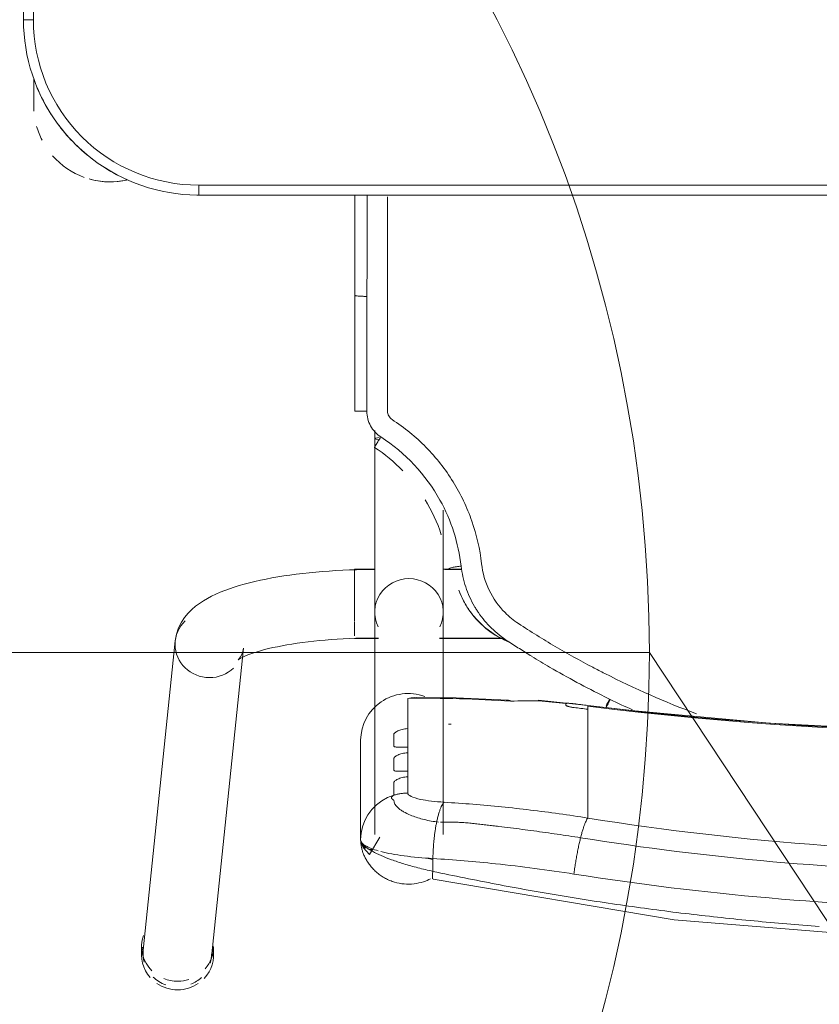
# Model space of a CAD drawing. Header units: metres. Extents: x 2.9 to 42.3, y -72.9 to -49.3.
# Tile 45 of 256: x 9.018 to 9.259, y -65.37 to -65.072. Entities that reach past the tile are written whole.
import ezdxf

# ---------------------------------------------------------------- set-up
doc = ezdxf.new("R2010")
doc.units = ezdxf.units.M
doc.layers.add('I-FURN', color=7, linetype='Continuous', lineweight=18)
doc.layers.add('M-HVAC-CDFF-IDEN', color=1, linetype='Continuous', lineweight=9, true_color=0xff0000)

# ---------------------------------------------------------------- blocks, each defined once
blk = doc.blocks.new('ConjuntoParaAlunoTamanho6 - CJA06_ConjuntoParaAlunoTamanho6-V15-2PAV')
at = {"layer": 'I-FURN', "color": 253, "true_color": 0xaaaaaa}
for p, q in [((0.243212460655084, 0.2952560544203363), (0.2335379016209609, 0.2018170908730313)), ((0.2425404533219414, 0.2945585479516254), (0.2425404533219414, 0.2919703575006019)), ((0.2643023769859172, 0.2919703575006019), (0.2643023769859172, 0.2945585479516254)), ((0.2541278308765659, 0.1996852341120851), (0.2638023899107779, 0.2931241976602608)), ((0.1981000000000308, 0.2296403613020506), (0.1981000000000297, 0.2596939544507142)), ((0.1731500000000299, 0.2581242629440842), (0.1731500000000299, 0.190968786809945)), ((0.1938500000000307, 0.1909687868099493), (0.1938500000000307, 0.2581242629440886)), ((0.1294314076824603, 0.243802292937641), (0.1294314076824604, 0.2531737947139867)), ((0.1745693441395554, 0.2544094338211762), (0.1751254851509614, 0.254353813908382)), ((0.1958994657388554, 0.2522107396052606), (0.1968476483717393, 0.2539494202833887)), ((0.1968477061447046, 0.2539495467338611), (0.1975389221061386, 0.2558006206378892)), ((0.1947122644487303, 0.2506185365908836), (0.1958994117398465, 0.2522106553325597)), ((0.1294314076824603, 0.2421389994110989), (0.1294314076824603, 0.243802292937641)), ((0.1294314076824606, 0.2421389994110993), (0.1294314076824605, 0.2365253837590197)), ((0.1838599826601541, 0.2390378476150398), (0.1838599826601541, 0.2407252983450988)), ((0.1294314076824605, 0.2365253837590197), (0.1294314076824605, 0.2348620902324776)), ((0.1294314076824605, 0.2348620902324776), (0.1294314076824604, 0.2292484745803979)), ((0.183859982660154, 0.231760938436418), (0.183859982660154, 0.233448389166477)), ((0.1294314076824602, 0.2275851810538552), (0.1294314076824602, 0.2292484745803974)), ((0.1294314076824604, 0.2275851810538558), (0.1294314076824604, 0.2219715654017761)), ((0.1838599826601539, 0.2170112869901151), (0.1838599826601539, 0.2261714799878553)), ((0.1294314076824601, 0.2203082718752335), (0.1294314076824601, 0.2219715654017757)), ((0.1294586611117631, 0.2191524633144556), (0.1443419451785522, 0.2175731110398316)), ((0.179439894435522, 0.2168937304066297), (0.1817272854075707, 0.2167811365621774)), ((0.1742864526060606, 0.1989367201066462), (0.1547360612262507, 0.1989367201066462)), ((0.1742893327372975, 0.1987867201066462), (0.1549429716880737, 0.1987867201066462)), ((0.1938500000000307, 0.1987867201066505), (0.1927106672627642, 0.1987867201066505)), ((0.2000000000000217, 0.1989367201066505), (0.192713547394, 0.1989367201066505)), ((0.1938500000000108, 0.1984502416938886), (0.1938500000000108, 0.1987867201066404)), ((0.1938500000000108, 0.197644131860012), (0.1938500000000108, 0.1984502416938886)), ((0.200000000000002, 0.1937960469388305), (0.2000000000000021, 0.1981376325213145)), ((0.1938500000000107, 0.1916047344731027), (0.1938500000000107, 0.1936664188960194)), ((0.200000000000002, 0.1857279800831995), (0.200000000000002, 0.1936447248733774)), ((0.1938500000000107, 0.1858191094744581), (0.1938500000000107, 0.1868796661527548)), ((0.1938500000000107, 0.1837095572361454), (0.1938500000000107, 0.1858191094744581)), ((0.200000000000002, 0.17793672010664), (0.200000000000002, 0.1856002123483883)), ((0.1938500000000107, 0.1780867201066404), (0.1938500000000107, 0.1805865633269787)), ((0.1675711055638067, 0.1780867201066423), (0.1726767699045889, 0.1780867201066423)), ((0.1675962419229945, 0.1779367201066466), (0.1732320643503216, 0.1779367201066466)), ((0.1937679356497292, 0.177936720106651), (0.2000000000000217, 0.177936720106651)), ((0.1938500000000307, 0.1360373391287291), (0.1938500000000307, 0.138573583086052)), ((0.1998252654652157, 0.1302070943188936), (0.1998241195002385, 0.09530095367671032)), ((0.1998165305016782, 0.06496651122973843), (0.1998241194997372, 0.09530105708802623)), ((0.2470000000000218, 0.06496651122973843), (-0.2469999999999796, 0.06496651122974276)), ((0.2470000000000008, 0.06496651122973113), (-0.2469999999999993, 0.06496651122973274)), ((0.2470000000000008, 0.06496651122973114), (0.2470000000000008, 0.06196651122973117)), ((0.2968749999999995, 0.03797151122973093), (0.2968749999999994, 0.02961464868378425)), ((0.2968749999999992, 0.03299232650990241), (0.2968749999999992, 0.03797151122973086)), ((0.3000000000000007, 0.01196651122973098), (0.2970000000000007, 0.01196651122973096)), ((0.3000000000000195, -0.332033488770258), (0.3000000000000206, 0.01196651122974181)), ((0.2999999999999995, -0.3320334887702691), (0.3000000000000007, 0.01196651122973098))]:
    blk.add_line(p, q, dxfattribs=at)
at = {"layer": 'I-FURN', "color": 253, "true_color": 0xaaaaaa, "flags": 128}
for points in [[(0.176232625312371, 0.2716064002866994), (0.1033140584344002, 0.2839819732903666), (0.03017500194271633, 0.2898535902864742), (0.0001000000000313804, 0.290399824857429)], [(0.1762658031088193, 0.2654018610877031), (0.1762658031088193, 0.2663721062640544), (0.1762658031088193, 0.2673423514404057), (0.1762658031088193, 0.268312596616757), (0.1762658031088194, 0.2692828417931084)], [(0.1980999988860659, 0.2597125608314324), (0.1979173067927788, 0.2609157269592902), (0.1973888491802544, 0.26208319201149), (0.1953955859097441, 0.2642028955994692), (0.1922691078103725, 0.2589586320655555)], [(0.19753892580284, 0.2558006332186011), (0.1979587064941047, 0.2577280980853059), (0.1981000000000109, 0.2596939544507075)], [(0.1980999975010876, 0.2597116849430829), (0.1980999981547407, 0.2521977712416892), (0.1980999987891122, 0.2446838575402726)], [(0.1981000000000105, 0.2296403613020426), (0.1981000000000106, 0.2371537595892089), (0.1981000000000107, 0.2446671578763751), (0.1981000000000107, 0.2521805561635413), (0.1981000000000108, 0.2596939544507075)], [(0.1917187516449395, 0.2479946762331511), (0.1933094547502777, 0.2492039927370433), (0.1947121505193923, 0.2506184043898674)], [(0.1881002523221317, 0.246282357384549), (0.1899707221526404, 0.2470146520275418), (0.1917187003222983, 0.247994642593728)], [(0.1838599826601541, 0.2407252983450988), (0.1838599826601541, 0.241946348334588), (0.1838599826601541, 0.2431673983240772), (0.1838599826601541, 0.2443884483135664), (0.1838599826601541, 0.2456094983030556)], [(0.1881000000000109, 0.2462822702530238), (0.1881000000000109, 0.2453180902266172), (0.1881000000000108, 0.2443539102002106), (0.1881000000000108, 0.243389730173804), (0.1881000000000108, 0.2424255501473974)], [(0.183859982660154, 0.233448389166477), (0.183859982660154, 0.2348457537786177), (0.183859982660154, 0.2362431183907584), (0.1838599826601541, 0.2376404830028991), (0.1838599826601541, 0.2390378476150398)], [(0.1881000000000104, 0.2386831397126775), (0.1881000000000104, 0.237799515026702), (0.1881000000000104, 0.2369158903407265), (0.1881000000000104, 0.236032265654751), (0.1881000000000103, 0.2351486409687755)], [(0.1838599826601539, 0.2261714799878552), (0.183859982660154, 0.2275688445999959), (0.183859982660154, 0.2289662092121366), (0.183859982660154, 0.2303635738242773), (0.183859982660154, 0.231760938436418)], [(0.1881000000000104, 0.2314062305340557), (0.1881000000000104, 0.2305226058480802), (0.1881000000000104, 0.2296389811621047), (0.1881000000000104, 0.2287553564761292), (0.1881000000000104, 0.2278717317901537)], [(-0.1292586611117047, 0.2191524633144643), (-0.08865069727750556, 0.2234198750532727), (-0.0479005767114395, 0.2260954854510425), (-0.007073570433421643, 0.2271749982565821), (0.03376492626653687, 0.2266566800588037), (0.07454949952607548, 0.2245413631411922), (0.1152148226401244, 0.220832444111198), (0.129458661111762, 0.2191524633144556)], [(0.1294314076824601, 0.2193726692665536), (0.1294314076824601, 0.2196065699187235), (0.1294314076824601, 0.2198404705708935), (0.1294314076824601, 0.2200743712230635), (0.1294314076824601, 0.2203082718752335)], [(0.1361000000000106, 0.2190117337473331), (0.1361000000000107, 0.2189337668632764), (0.1361000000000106, 0.2188557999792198), (0.1361000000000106, 0.2187778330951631), (0.1361000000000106, 0.2186998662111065)], [(0.1535056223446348, 0.2176050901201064), (0.169279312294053, 0.2168976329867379), (0.1813090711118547, 0.2167731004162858)], [(0.1817272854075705, 0.2167811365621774), (0.1827926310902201, 0.2168569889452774), (0.1838599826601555, 0.217011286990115)], [(0.2350704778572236, 0.205361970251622), (0.2350077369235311, 0.2053133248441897), (0.2348200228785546, 0.2051835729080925), (0.2345106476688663, 0.2049931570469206), (0.2340848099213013, 0.2047580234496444), (0.2335484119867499, 0.2044905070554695), (0.2329074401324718, 0.2042001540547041), (0.2321676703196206, 0.2038943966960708), (0.23133455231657, 0.2035790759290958), (0.2304131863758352, 0.2032588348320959), (0.2294083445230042, 0.2029374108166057), (0.2283245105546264, 0.2026178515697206), (0.227165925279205, 0.2023026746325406), (0.2259366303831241, 0.2019939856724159), (0.2246405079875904, 0.2016935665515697), (0.2232813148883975, 0.2014029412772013), (0.2218627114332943, 0.201123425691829), (0.2203882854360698, 0.2008561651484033), (0.2188615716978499, 0.2006021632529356), (0.2172860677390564, 0.200362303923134), (0.2156652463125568, 0.2001373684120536), (0.2140025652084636, 0.1999280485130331), (0.2123014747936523, 0.1997349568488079), (0.2105654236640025, 0.1995586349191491), (0.2087978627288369, 0.1993995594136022), (0.2070022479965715, 0.199258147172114), (0.2051820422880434, 0.1991347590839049), (0.2033407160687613, 0.1990297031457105), (0.201481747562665, 0.1989432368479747), (0.1996086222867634, 0.1988755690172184), (0.1977248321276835, 0.1988268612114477), (0.1958338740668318, 0.1987972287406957), (0.1939392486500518, 0.1987867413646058), (0.1938500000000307, 0.1987867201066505)], [(0.2335379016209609, 0.2018170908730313), (0.2337286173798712, 0.2028696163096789), (0.2340307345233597, 0.203761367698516), (0.2343720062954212, 0.2044473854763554), (0.2346851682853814, 0.2049236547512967), (0.2349211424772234, 0.205211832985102), (0.2350504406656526, 0.2053439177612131), (0.2350704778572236, 0.205361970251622)], [(0.2541278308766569, 0.1996852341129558), (0.2537524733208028, 0.1976222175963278), (0.2531060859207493, 0.1957226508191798), (0.2522614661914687, 0.1940331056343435), (0.2512866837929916, 0.1925592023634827), (0.250231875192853, 0.1912808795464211), (0.2491278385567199, 0.1901677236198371), (0.2479903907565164, 0.1891887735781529), (0.2468256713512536, 0.1883170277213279), (0.2456343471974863, 0.1875306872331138), (0.2444143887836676, 0.186812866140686), (0.243162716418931, 0.1861507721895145), (0.241876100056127, 0.1855348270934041), (0.2405516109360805, 0.184957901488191), (0.2391868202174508, 0.1844147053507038), (0.2377798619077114, 0.1839013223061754), (0.2363294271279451, 0.183414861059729), (0.2348347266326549, 0.1829531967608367), (0.2332954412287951, 0.182514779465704), (0.2317116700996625, 0.1820984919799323), (0.2300838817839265, 0.1817035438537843), (0.2284128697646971, 0.1813293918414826), (0.2266997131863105, 0.1809756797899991), (0.2249457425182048, 0.180642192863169), (0.223152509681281, 0.180328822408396), (0.2213217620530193, 0.1800355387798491), (0.2194554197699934, 0.1797623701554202), (0.2175555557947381, 0.1795093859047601), (0.2156243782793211, 0.1792766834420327), (0.2136642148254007, 0.1790643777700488), (0.2116774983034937, 0.1788725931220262), (0.2096667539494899, 0.1787014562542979), (0.2076345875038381, 0.1785510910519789), (0.2055836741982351, 0.178421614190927), (0.2035167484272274, 0.1783131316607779), (0.2014365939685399, 0.178225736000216), (0.1993460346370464, 0.1781595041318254), (0.1972479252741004, 0.1781144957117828), (0.1951451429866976, 0.1780907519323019), (0.1938500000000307, 0.1780867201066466)], [(0.1731500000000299, 0.1601508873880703), (0.1731500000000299, 0.1620004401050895), (0.1731500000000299, 0.1638180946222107), (0.1731500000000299, 0.1656009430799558), (0.1731500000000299, 0.1673461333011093), (0.1731500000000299, 0.1690508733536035), (0.1731500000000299, 0.1707124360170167), (0.1731500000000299, 0.1723281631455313), (0.1731500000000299, 0.1738954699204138), (0.1731500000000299, 0.1754118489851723), (0.1731500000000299, 0.1768748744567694), (0.1731500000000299, 0.1782822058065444), (0.1731500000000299, 0.1796315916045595), (0.1731500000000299, 0.1809208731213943), (0.1731500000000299, 0.1821479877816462), (0.1731500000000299, 0.1833109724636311), (0.1731500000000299, 0.1844079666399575), (0.1731500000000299, 0.1854372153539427), (0.1731500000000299, 0.1863970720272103), (0.1731500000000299, 0.1872860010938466), (0.1731500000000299, 0.1881025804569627), (0.1731500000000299, 0.1888455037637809), (0.1731500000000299, 0.1895135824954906), (0.1731500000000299, 0.1901057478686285), (0.1731500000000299, 0.1906210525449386), (0.1731500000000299, 0.190968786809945)], [(0.1938500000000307, 0.1909687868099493), (0.1938500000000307, 0.1905139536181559), (0.1938500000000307, 0.1899816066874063), (0.1938500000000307, 0.1893725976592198), (0.1938500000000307, 0.1886879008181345), (0.1938500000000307, 0.1879286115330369), (0.1938500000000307, 0.1870959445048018), (0.1938500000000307, 0.1861912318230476), (0.1938500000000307, 0.1852159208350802), (0.1938500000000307, 0.1841715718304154), (0.1938500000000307, 0.1830598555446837), (0.1938500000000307, 0.1818825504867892), (0.1938500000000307, 0.1806415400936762), (0.1938500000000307, 0.1793388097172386), (0.1938500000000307, 0.1779764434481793), (0.1938500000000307, 0.1765566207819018), (0.1938500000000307, 0.1750816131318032), (0.1938500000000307, 0.1735537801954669), (0.1938500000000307, 0.1719755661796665), (0.1938500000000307, 0.1703494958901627), (0.1938500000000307, 0.1686781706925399), (0.1938500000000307, 0.1669642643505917), (0.1938500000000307, 0.1652105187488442), (0.1938500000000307, 0.163419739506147), (0.1938500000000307, 0.1615947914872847), (0.1938500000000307, 0.1597385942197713), (0.1938500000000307, 0.1578541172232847), (0.1938500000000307, 0.155944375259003), (0.1938500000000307, 0.1540124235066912), (0.1938500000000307, 0.1520613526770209), (0.1938500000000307, 0.1500942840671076), (0.1938500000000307, 0.1481143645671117), (0.1938500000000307, 0.1461247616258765), (0.1938500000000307, 0.1441286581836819), (0.1938500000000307, 0.1421292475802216), (0.1938500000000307, 0.1401297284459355), (0.1938500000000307, 0.138573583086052)], [(0.168410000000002, 0.1843247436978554), (0.168410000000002, 0.184339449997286), (0.168410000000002, 0.1843541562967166), (0.168410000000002, 0.1843688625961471), (0.168410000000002, 0.1843835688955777)], [(0.1962270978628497, 0.1302521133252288), (0.19622673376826, 0.126394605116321), (0.1962264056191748, 0.1225375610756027), (0.1962261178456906, 0.1186811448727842), (0.1962258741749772, 0.1148255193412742), (0.1962256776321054, 0.1109708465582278), (0.1962255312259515, 0.1071172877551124), (0.196225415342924, 0.1032650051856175), (0.1962252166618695, 0.0994141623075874), (0.1962252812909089, 0.09556492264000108)], [(0.3000000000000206, 0.01196651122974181), (0.2999576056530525, 0.01408594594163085), (0.2998304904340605, 0.01620199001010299), (0.2996188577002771, 0.01831125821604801), (0.2993230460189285, 0.02041037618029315), (0.2989435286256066, 0.0224959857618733), (0.2984809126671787, 0.02456475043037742), (0.2979359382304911, 0.02661336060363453), (0.2973094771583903, 0.02863853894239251), (0.2966025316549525, 0.03063704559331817), (0.2958162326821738, 0.0326056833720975), (0.2949518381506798, 0.03454130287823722), (0.2940107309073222, 0.03644080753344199), (0.2929944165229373, 0.03830115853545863), (0.2919045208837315, 0.04011937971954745), (0.2907427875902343, 0.04189256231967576), (0.2895110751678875, 0.0436178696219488), (0.2882113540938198, 0.04529254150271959), (0.2868457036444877, 0.04691389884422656), (0.2854163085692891, 0.04847934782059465), (0.2839254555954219, 0.04998638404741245), (0.2823755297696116, 0.05143259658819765), (0.2807690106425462, 0.0528156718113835), (0.2791084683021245, 0.05413339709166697), (0.2773965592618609, 0.05538366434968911), (0.2756360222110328, 0.05656447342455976), (0.2738296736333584, 0.05767393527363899), (0.2719804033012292, 0.05871027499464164), (0.2700911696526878, 0.05967183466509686), (0.2681649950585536, 0.06055707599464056), (0.2662049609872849, 0.0613645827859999), (0.264214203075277, 0.06209306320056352), (0.2621959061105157, 0.06274135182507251), (0.2601532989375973, 0.06330841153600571), (0.258089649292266, 0.06379333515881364), (0.2560082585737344, 0.0641953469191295), (0.2539124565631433, 0.06451380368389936), (0.2518055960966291, 0.06474819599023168), (0.2496910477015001, 0.06489814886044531), (0.2475721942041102, 0.06496342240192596), (0.2470000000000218, 0.06496651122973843)], [(0.2469999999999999, 0.0619665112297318), (0.1234999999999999, 0.0619665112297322), (-1.453485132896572e-16, 0.06196651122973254), (-0.1235000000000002, 0.06196651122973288), (-0.2470000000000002, 0.06196651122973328)], [(-0.2469999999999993, 0.06196651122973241), (-0.1234999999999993, 0.0619665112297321), (7.44471151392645e-16, 0.06196651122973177), (0.1235000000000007, 0.06196651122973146), (0.2470000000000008, 0.06196651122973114)], [(0.2968750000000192, 0.03000167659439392), (0.2968750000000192, 0.030570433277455), (0.2968750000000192, 0.03112383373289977), (0.2968750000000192, 0.03166099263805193), (0.2968750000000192, 0.03218105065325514), (0.2968750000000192, 0.03268317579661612), (0.2968750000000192, 0.03316656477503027), (0.2968750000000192, 0.03363044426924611), (0.2968750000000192, 0.03407407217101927), (0.2968750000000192, 0.0344967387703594), (0.2968750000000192, 0.03489776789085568), (0.2968750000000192, 0.03527651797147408), (0.2968750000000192, 0.03563238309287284), (0.2968750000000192, 0.03596479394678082), (0.2968750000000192, 0.03627321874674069), (0.2968750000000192, 0.03655716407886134), (0.2968750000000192, 0.03681617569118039), (0.2968750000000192, 0.03704983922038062), (0.2968750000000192, 0.03725778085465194), (0.2968750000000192, 0.03743966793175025), (0.2968750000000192, 0.03759520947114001), (0.2968750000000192, 0.03772415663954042), (0.2968750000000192, 0.03782630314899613), (0.2968750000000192, 0.03790148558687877), (0.2968750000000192, 0.03794958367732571), (0.2968750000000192, 0.03797052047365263)], [(0.2969999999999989, -0.3320334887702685), (0.2969999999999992, -0.2460334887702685), (0.2969999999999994, -0.1600334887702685), (0.2969999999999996, -0.07403348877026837), (0.2969999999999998, 0.01196651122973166)], [(0.2970000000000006, 0.01196651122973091), (0.2970000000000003, -0.07403348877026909), (0.297, -0.1600334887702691), (0.2969999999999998, -0.2460334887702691), (0.2969999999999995, -0.3320334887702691)]]:
    blk.add_lwpolyline(points, dxfattribs=at)
at = {"layer": 'I-FURN', "color": 253, "true_color": 0xaaaaaa}
for centre, radius, start, end in [((0.2469999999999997, 0.01196651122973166), 0.05000000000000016, 359.9999999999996, 89.9999999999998), ((0.2470000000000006, 0.01196651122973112), 0.05000000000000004, 1.399444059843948e-13, 90.00000000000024), ((0.2470000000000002, 0.01196651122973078), 0.05300000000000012, 57.3000659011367, 67.50000000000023), ((0.2470000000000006, 0.01196651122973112), 0.05299999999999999, 57.3000659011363, 67.49999999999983), ((0.2738749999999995, 0.03797151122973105), 0.02300000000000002, 75.53308433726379, 103.1031885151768), ((0.2738749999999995, 0.03797151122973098), 0.02300000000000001, 74.11512843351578, 102.5792801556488), ((0.2738749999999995, 0.03797151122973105), 0.02300000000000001, 41.01943934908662, 70.3068262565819), ((0.2470000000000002, 0.01196651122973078), 0.05300000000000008, 37.16069583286, 53.14964399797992), ((0.2470000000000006, 0.01196651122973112), 0.05300000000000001, 37.1606958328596, 53.14964399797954), ((0.2738749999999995, 0.03797151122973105), 0.02300000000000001, 15.73052841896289, 26.85466551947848), ((0.2470000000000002, 0.01196651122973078), 0.05300000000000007, 22.50000000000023, 32.69993391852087), ((0.2470000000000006, 0.01196651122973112), 0.053, 22.49999999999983, 32.69993391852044), ((0.2738749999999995, 0.03797151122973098), 0.02300000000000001, 359.9999999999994, 4.009148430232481)]:
    blk.add_arc(centre, radius, start, end, dxfattribs=at)
for centre, major_axis, ratio, start_param, end_param in [((0.2534214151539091, 0.2945585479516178), (0.01088096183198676, 0), 0.9659258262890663, 1.570796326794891, 2.182165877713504), ((0.2534214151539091, 0.2945585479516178), (-0.01088096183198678, 5.623562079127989e-17), 0.9659258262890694, 4.098127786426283, 4.71238898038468), ((0.253507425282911, 0.2941901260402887), (-0.01029496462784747, 0.001065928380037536), 0.9671584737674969, 4.026796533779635, 4.46746000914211), ((0.2534214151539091, 0.2945585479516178), (0.01088096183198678, 0), 0.9659258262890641, 2.404321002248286, 3.312013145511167), ((0.253507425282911, 0.2941901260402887), (-0.01029496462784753, 0.001065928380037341), 0.9671584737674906, 5.223080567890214, 5.597592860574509), ((0.2534214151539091, 0.2919703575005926), (0.01088096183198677, 0), 0.96592582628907, 1.581693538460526, 1.883969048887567), ((0.2534214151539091, 0.2919703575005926), (0.01088096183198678, 0), 0.9659258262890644, 1.17635546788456, 1.570796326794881), ((0.2534214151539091, 0.2945585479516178), (0.0108809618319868, 0), 0.9659258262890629, 6.052088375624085, 6.985955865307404), ((0.2534214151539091, 0.2919703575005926), (0.01088096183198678, 0), 0.9659258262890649, 2.446266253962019, 3.141592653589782), ((0.2534214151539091, 0.2919703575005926), (0.01088096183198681, 0), 0.9659258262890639, 5.959866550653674, 7.062609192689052), ((0.253507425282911, 0.2941901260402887), (-0.01029496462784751, 0.00106592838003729), 0.9671584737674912, 6.102342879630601, 6.382991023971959), ((0.253507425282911, 0.2941901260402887), (-0.01029496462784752, 0.00106592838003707), 0.9671584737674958, 3.141592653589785, 3.502974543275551), ((9.999999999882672e-05, -0.7715866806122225), (1.021100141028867, 0), 0.9781476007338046, 1.44377104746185, 1.697821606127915), ((9.999999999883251e-05, -0.7711708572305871), (1.0208981, 0), 0.9781476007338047, 1.443771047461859, 1.697821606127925), ((0.1837000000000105, 0.2296403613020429), (0.01439999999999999, 0), 0.9781476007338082, 4.362104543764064, 6.28318530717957), ((0.1794715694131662, 0.6012766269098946), (0.3849999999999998, 0), 0.9781476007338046, 4.689765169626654, 4.691851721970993), ((0.1794715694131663, 0.6035636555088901), (0.3949999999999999, 0), 0.9781476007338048, 4.585363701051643, 4.595995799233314), ((0.1794715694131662, 0.6022122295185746), (0.3947979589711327, 0), 0.9781476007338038, 4.585363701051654, 4.595935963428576), ((0.1794715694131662, 0.6026280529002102), (0.3949999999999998, 0), 0.9781476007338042, 4.602237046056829, 4.623286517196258), ((0.1452124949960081, 0.227535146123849), (0.0008705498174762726, 0.009962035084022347), 0.01850094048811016, 2.932960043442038, 3.325659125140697), ((0.1794715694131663, 0.6033557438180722), (0.3949999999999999, 0), 0.9781476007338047, 4.644485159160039, 4.723499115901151), ((0.2438328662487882, 0.2007511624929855), (-0.01029496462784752, 0.001065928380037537), 0.9671584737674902, 4.812194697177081, 5.597592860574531), ((0.2438328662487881, 0.2007511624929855), (-0.01029496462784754, 0.001065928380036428), 0.967158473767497, 3.241398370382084, 4.812194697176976), ((0.2438328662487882, 0.2007511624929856), (-0.01029496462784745, 0.001065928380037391), 0.9671584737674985, 2.456000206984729, 3.241398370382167), ((0.1835000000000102, 0.1909687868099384), (0.01034999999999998, 0), 0.9781476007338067, 2.686586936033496, 4.712388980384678), ((0.1835000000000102, 0.1909687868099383), (0.01035000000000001, 0), 0.9781476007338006, 4.712388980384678, 6.73819102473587), ((0.1835000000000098, 0.1385735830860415), (0.01035000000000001, 0), 0.06975647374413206, 5.759586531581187, 6.776353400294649)]:
    blk.add_ellipse(centre, major_axis=major_axis, ratio=ratio, start_param=start_param, end_param=end_param, dxfattribs=at)
for points in [[(0.07920996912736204, 0.284269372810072), (0.07265096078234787, 0.2848931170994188), (0.06607919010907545, 0.2854396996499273), (0.05949798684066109, 0.2859087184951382)], [(0.09884629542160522, 0.2821678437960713), (0.09231561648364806, 0.2829446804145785), (0.08576917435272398, 0.2836456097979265), (0.07920996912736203, 0.284269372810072)], [(0.1183880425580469, 0.2796108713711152), (0.1118923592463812, 0.2805381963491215), (0.1053779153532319, 0.2813908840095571), (0.0988477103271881, 0.2821676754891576)], [(0.1378172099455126, 0.276606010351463), (0.1313620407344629, 0.2776813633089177), (0.1248851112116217, 0.278683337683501), (0.1183894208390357, 0.2796106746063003)], [(0.1571157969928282, 0.2731608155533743), (0.1507070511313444, 0.274381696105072), (0.1442735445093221, 0.2755304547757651), (0.1378182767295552, 0.2766058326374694)], [(0.1762658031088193, 0.2692828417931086), (0.1699094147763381, 0.2706467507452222), (0.1635252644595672, 0.2719397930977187), (0.1571163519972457, 0.273160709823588)], [(0.1762658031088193, 0.2692828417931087), (0.1763289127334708, 0.2696584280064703), (0.1764189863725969, 0.2703746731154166), (0.1764353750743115, 0.2712021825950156), (0.1763587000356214, 0.2714863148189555), (0.1763029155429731, 0.2715564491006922)], [(0.1316375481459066, 0.2591403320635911), (0.1317514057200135, 0.2595920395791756), (0.1319774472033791, 0.2605307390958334), (0.1323069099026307, 0.2620269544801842), (0.1326223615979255, 0.2635911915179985), (0.1329198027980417, 0.2652023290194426), (0.1331950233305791, 0.2668394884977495), (0.1334445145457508, 0.2684805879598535), (0.1335915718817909, 0.2695629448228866), (0.1336597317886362, 0.2700975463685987)], [(0.175125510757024, 0.254353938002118), (0.1751984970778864, 0.2547076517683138), (0.175339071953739, 0.2554367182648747), (0.1755320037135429, 0.2565866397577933), (0.1757052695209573, 0.2577841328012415), (0.175857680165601, 0.259019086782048), (0.1759880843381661, 0.2602816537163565), (0.176095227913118, 0.2615619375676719), (0.1761782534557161, 0.2628495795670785), (0.176236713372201, 0.2641342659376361), (0.1762589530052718, 0.2649819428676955), (0.1762658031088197, 0.2654018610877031)], [(0.1919702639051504, 0.2633081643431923), (0.1900049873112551, 0.2638160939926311), (0.1852348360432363, 0.264697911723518), (0.1793352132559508, 0.265233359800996), (0.1762658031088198, 0.265401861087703)], [(0.1781109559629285, 0.2652801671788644), (0.1775085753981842, 0.2654472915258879), (0.1768999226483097, 0.2656099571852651), (0.1762885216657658, 0.2657672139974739)], [(0.1294314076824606, 0.2531737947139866), (0.1295198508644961, 0.253273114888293), (0.1297044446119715, 0.2535308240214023), (0.1300007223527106, 0.2540876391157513), (0.1303127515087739, 0.2548081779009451), (0.1306367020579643, 0.2556847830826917), (0.1309683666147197, 0.2567044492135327), (0.131303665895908, 0.2578553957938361), (0.1315267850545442, 0.2587009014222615), (0.1316375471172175, 0.2591403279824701)], [(0.1728535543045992, 0.2483980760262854), (0.1729696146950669, 0.2485030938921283), (0.1732027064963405, 0.2487702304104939), (0.1735510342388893, 0.2493354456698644), (0.1738939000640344, 0.250058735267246), (0.174227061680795, 0.2509327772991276), (0.1745466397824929, 0.2519451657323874), (0.1748487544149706, 0.2530845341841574), (0.1750359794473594, 0.2539200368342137), (0.1751255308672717, 0.2543540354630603)], [(0.1838599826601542, 0.2456094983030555), (0.1842192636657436, 0.2456134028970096), (0.1849375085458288, 0.2456477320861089), (0.1860079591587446, 0.2457777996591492), (0.1870655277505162, 0.2459854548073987), (0.1877580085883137, 0.2461749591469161), (0.1881001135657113, 0.246282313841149)], [(0.124341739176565, 0.2095039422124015), (0.1152901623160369, 0.2140849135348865), (0.1060704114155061, 0.2181435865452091), (0.09665883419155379, 0.22167986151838)], [(0.1159427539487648, 0.2205001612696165), (0.1182084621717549, 0.2194714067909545), (0.1204604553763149, 0.218412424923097), (0.1226981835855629, 0.2173235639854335)], [(0.1243563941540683, 0.2165087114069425), (0.124080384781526, 0.2166453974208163), (0.1235279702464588, 0.2169178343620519), (0.122974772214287, 0.2171883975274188), (0.1226979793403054, 0.2173232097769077)], [(0.1226981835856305, 0.2173235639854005), (0.1229127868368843, 0.2177608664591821), (0.1233583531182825, 0.2186550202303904), (0.1237690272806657, 0.2194524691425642), (0.1239499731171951, 0.2197966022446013)], [(0.1233396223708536, 0.218131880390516), (0.1231915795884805, 0.2178324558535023), (0.1230392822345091, 0.2175283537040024), (0.1228883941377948, 0.2172307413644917)], [(0.1239464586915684, 0.2193573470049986), (0.1237666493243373, 0.2189779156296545), (0.1235632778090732, 0.2185567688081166), (0.1233517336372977, 0.2181258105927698)], [(0.1336000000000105, 0.2198095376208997), (0.1337709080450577, 0.2197895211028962), (0.1341016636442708, 0.2197447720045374), (0.1345570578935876, 0.2196652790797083), (0.1349943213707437, 0.2195675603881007), (0.1353772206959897, 0.2194610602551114), (0.1356877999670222, 0.2193475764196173), (0.1359253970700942, 0.219230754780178), (0.1360624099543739, 0.2191208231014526), (0.1360974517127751, 0.2190478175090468), (0.1361000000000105, 0.2190117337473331)], [(0.1361000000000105, 0.2186998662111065), (0.136100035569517, 0.2186828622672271), (0.1360918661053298, 0.2186492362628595), (0.1360665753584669, 0.2186169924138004), (0.1360494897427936, 0.2186013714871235)], [(0.1443226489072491, 0.217792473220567), (0.145762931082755, 0.2177625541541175), (0.1486002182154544, 0.2177478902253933), (0.1513336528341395, 0.2178205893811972), (0.15267016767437, 0.2178778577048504)], [(0.1526701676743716, 0.2178778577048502), (0.1531962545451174, 0.2175770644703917), (0.1536937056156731, 0.2175210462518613), (0.1541742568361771, 0.2177192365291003)], [(0.1409843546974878, 0.2075760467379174), (0.1382577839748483, 0.2091620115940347), (0.1327588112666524, 0.2122360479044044), (0.127170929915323, 0.2151169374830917), (0.1243563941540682, 0.2165087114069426)], [(0.127982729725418, 0.2076229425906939), (0.1273791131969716, 0.2079405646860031), (0.1261687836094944, 0.2085716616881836), (0.1249518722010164, 0.2091945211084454), (0.1243417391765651, 0.2095039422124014)], [(0.1503955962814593, 0.1944471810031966), (0.1467277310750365, 0.1968417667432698), (0.139345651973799, 0.2014179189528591), (0.1318066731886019, 0.205611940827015), (0.1279827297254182, 0.2076229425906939)], [(0.1463509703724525, 0.2043213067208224), (0.1454617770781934, 0.2048741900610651), (0.1436780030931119, 0.205969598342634), (0.1418838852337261, 0.2070440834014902), (0.1409843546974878, 0.207576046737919)], [(0.1537794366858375, 0.1996302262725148), (0.152557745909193, 0.2004277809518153), (0.1501008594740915, 0.2020049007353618), (0.1476209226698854, 0.2035451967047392), (0.1463764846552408, 0.2043055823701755)], [(0.1586329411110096, 0.1970969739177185), (0.157031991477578, 0.1982151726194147), (0.1553072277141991, 0.199155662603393), (0.1535014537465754, 0.1998979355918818)], [(0.1537415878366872, 0.1997177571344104), (0.1547233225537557, 0.1993071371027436), (0.1557480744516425, 0.1988086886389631), (0.1568013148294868, 0.1981978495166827)], [(0.1624994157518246, 0.1911047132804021), (0.1613359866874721, 0.192802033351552), (0.1586948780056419, 0.1959437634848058), (0.1554966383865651, 0.1985081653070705), (0.1537794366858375, 0.1996302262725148)], [(0.1544771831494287, 0.1911188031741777), (0.1538595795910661, 0.1917419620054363), (0.1525591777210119, 0.1929224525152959), (0.1511359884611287, 0.193963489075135), (0.1503955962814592, 0.1944471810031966)], [(0.1615632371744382, 0.1763592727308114), (0.1612423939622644, 0.179146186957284), (0.1596820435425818, 0.1845386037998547), (0.1564514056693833, 0.1891220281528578), (0.1544771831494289, 0.1911188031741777)], [(0.1637112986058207, 0.1892355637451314), (0.163521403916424, 0.1895535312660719), (0.1631293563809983, 0.1901833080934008), (0.1627133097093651, 0.1907999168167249), (0.1624994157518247, 0.191104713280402)], [(0.1650109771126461, 0.1907575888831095), (0.1653668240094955, 0.1902631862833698), (0.1660439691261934, 0.1892504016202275), (0.1669511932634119, 0.1876675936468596), (0.1677473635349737, 0.1860264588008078), (0.16820222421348, 0.1848969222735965), (0.1684100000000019, 0.1843247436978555)], [(0.1677424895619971, 0.1770639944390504), (0.1674964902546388, 0.1792013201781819), (0.1665590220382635, 0.1834307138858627), (0.164789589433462, 0.1873763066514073), (0.1637112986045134, 0.1892355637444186)], [(0.1714634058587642, 0.1778021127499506), (0.1714682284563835, 0.1777616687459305), (0.1712817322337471, 0.177658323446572), (0.1704566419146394, 0.1774597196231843), (0.1692131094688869, 0.1772481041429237), (0.1682328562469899, 0.1771200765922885), (0.1677424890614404, 0.1770642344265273)], [(0.178597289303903, 0.1570264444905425), (0.1765772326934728, 0.1603398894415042), (0.174942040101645, 0.1638886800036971), (0.1737234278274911, 0.1675700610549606)], [(0.1939136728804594, 0.1411945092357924), (0.1908365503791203, 0.143207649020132), (0.1879501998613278, 0.1455989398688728), (0.1853711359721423, 0.1482650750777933)], [(0.1919863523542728, 0.1380495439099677), (0.1922544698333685, 0.1384598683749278), (0.1927841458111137, 0.1392806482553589), (0.1934388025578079, 0.1403259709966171), (0.1938540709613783, 0.1410265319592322), (0.1939293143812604, 0.1411928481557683), (0.1939136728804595, 0.1411945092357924)], [(0.1962270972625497, 0.1302521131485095), (0.1962244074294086, 0.1310361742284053), (0.196036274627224, 0.1325521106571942), (0.1951915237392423, 0.1347279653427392), (0.1938272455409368, 0.1366302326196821), (0.1926490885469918, 0.137618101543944), (0.1919863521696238, 0.1380501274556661)], [(0.1900014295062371, 0.1302474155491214), (0.1900004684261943, 0.1305019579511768), (0.1899391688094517, 0.1309935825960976), (0.1896635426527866, 0.1316979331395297), (0.189220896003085, 0.132311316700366), (0.1888417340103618, 0.132628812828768), (0.1886288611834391, 0.1327672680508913)], [(0.1900013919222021, 0.09555402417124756), (0.190001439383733, 0.09868370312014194), (0.1900013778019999, 0.1048192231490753), (0.1900014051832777, 0.1131431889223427), (0.1900014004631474, 0.1217255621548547), (0.1900014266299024, 0.1274031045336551), (0.190001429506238, 0.1302474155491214)], [(0.1998210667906, 0.1302049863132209), (0.1998445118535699, 0.1302108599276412), (0.1996945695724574, 0.130222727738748), (0.1989137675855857, 0.1302381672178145), (0.1976969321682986, 0.1302488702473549), (0.1967197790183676, 0.1302517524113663), (0.1962270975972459, 0.1302520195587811)], [(0.1998187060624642, 0.1302043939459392), (0.1998185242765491, 0.1272925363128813), (0.1998182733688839, 0.1243806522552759), (0.1998180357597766, 0.1214692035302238)], [(0.1998198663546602, 0.09528842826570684), (0.1998196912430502, 0.1010983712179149), (0.1998194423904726, 0.1127324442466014), (0.199820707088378, 0.1243808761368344), (0.1998210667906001, 0.1302049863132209)], [(0.1998174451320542, 0.1127339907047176), (0.199817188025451, 0.1069128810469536), (0.1998173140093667, 0.1010953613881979), (0.1998174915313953, 0.09528493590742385)], [(0.1962252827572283, 0.0955648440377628), (0.1966195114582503, 0.0955637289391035), (0.197011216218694, 0.09555819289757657), (0.1973810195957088, 0.09554851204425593)], [(0.1973810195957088, 0.09554851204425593), (0.1977508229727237, 0.09553883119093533), (0.1980987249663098, 0.095525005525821), (0.1984075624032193, 0.09550772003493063)], [(0.1998241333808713, 0.09530095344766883), (0.1998241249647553, 0.0952967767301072), (0.1998227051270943, 0.09529260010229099), (0.1998198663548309, 0.09528842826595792)], [(0.1998200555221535, 0.06496652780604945), (0.1998200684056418, 0.075073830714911), (0.1998199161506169, 0.08518111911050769), (0.199819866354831, 0.09528842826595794)], [(0.1998176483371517, 0.07533813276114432), (0.1998176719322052, 0.07188093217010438), (0.1998176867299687, 0.06842373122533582), (0.199817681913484, 0.06496652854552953)]]:
    blk.add_open_spline(points, degree=3, dxfattribs=at)
for points, knots in [([(-0.1334597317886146, 0.2700975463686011), (-0.0847039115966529, 0.2777950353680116), (0.005190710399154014, 0.2841531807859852), (0.09465608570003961, 0.2762553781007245), (0.1336597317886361, 0.2700975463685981)], [-1, -1, -1, -1, -0.4444444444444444, 0, 0, 0, 0]), ([(0.1769859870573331, 0.2715293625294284), (0.177653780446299, 0.2718739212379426), (0.1792654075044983, 0.2725544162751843), (0.1819571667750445, 0.2731539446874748), (0.1849590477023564, 0.2732031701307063), (0.1874098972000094, 0.2727407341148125), (0.1890477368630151, 0.2721641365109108), (0.1899555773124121, 0.271763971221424), (0.1906190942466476, 0.2714305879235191), (0.1912702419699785, 0.2710585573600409), (0.1921219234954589, 0.2705073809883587), (0.1931349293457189, 0.2697297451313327), (0.1942280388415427, 0.268695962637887), (0.1951608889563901, 0.2676305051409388), (0.1959446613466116, 0.2665608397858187), (0.1966003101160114, 0.2654700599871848), (0.1971213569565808, 0.2643906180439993), (0.1975150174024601, 0.2633435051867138), (0.1977954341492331, 0.2623445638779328), (0.1980407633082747, 0.2610829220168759), (0.1980992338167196, 0.2602308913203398), (0.1980999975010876, 0.2597116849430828)], [0.3275759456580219, 0.3275759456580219, 0.3275759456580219, 0.3275759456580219, 0.375, 0.4375, 0.5, 0.5625, 0.59375, 0.609375, 0.625, 0.640625, 0.65625, 0.6875, 0.71875, 0.75, 0.78125, 0.8125, 0.84375, 0.875, 0.90625, 0.9375, 1, 1, 1, 1]), ([(-0.1314375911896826, 0.2591405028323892), (-0.0834284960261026, 0.2668293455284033), (0.005115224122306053, 0.2731845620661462), (0.09323131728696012, 0.2652914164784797), (0.1316375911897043, 0.2591405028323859)], [-1, -1, -1, -1, -0.4444444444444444, 0, 0, 0, 0]), ([(0.1336597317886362, 0.2700975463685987), (0.1415528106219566, 0.2688514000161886), (0.155777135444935, 0.2669874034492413), (0.1699719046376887, 0.2657985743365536), (0.1762658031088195, 0.2654018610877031)], [-1, -1, -1, -1, -0.4444444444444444, 0, 0, 0, 0]), ([(0.1762658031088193, 0.2692828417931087), (0.1778018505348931, 0.2689533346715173), (0.1808409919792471, 0.2682343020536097), (0.1851045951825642, 0.267035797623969), (0.1888538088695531, 0.2657760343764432), (0.1930172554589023, 0.2641128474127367), (0.1970774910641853, 0.2618686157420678), (0.198099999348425, 0.260342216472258), (0.1980999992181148, 0.2597116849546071)], [0, 0, 0, 0, 0.125, 0.25, 0.375, 0.5, 0.75, 1, 1, 1, 1]), ([(0.1294314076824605, 0.2531737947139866), (0.08224027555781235, 0.260753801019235), (-0.00483574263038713, 0.2670240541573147), (-0.0914775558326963, 0.2592379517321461), (-0.1292314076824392, 0.2531737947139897)], [-1, -1, -1, -1, -0.4444444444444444, 0, 0, 0, 0]), ([(0.1981000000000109, 0.2596939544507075), (0.1981000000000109, 0.2603482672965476), (0.1971026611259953, 0.2615579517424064), (0.194363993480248, 0.2626362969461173), (0.1927812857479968, 0.263087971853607)], [0, 0, 0, 0, 0.25, 0.4645248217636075, 0.4645248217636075, 0.4645248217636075, 0.4645248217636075]), ([(0.195885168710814, 0.2625658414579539), (0.1956481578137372, 0.2626327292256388), (0.1951721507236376, 0.2627089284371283), (0.1947024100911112, 0.2626715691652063), (0.1944798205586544, 0.2626293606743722)], [0.3140408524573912, 0.3140408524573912, 0.3140408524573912, 0.3140408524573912, 0.375, 0.4333513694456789, 0.4333513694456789, 0.4333513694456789, 0.4333513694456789]), ([(0.1980999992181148, 0.2597116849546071), (0.1980996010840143, 0.260236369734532), (0.1978717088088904, 0.2610111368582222), (0.1972346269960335, 0.2618287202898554), (0.1968233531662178, 0.2621375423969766), (0.1966025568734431, 0.2622644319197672)], [0, 0, 0, 0, 0.125, 0.1875, 0.25, 0.25, 0.25, 0.25]), ([(0.1316375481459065, 0.2591403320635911), (0.1339949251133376, 0.2587682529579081), (0.1387087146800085, 0.2580511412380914), (0.145774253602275, 0.2570563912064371), (0.1516557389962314, 0.2562947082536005), (0.1557684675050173, 0.2557982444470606), (0.1581167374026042, 0.2555225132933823), (0.1598777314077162, 0.2553247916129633), (0.1616345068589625, 0.2551123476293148), (0.163388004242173, 0.2548905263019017), (0.1651435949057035, 0.2546919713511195), (0.1669065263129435, 0.2545489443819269), (0.1686772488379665, 0.254466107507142), (0.1710430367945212, 0.2544048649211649), (0.1728237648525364, 0.2544237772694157), (0.1740129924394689, 0.2544652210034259)], [0, 0, 0, 0, 0.1666666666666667, 0.3333333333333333, 0.5, 0.5833333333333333, 0.625, 0.6666666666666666, 0.7083333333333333, 0.75, 0.7916666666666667, 0.8333333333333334, 0.875, 0.9166666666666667, 1, 1, 1, 1]), ([(0.1294314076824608, 0.2531737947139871), (0.1352201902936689, 0.2522542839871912), (0.1468102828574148, 0.250642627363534), (0.1612933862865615, 0.2491934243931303), (0.1699656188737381, 0.248576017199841), (0.1728535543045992, 0.2483980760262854)], [0, 0, 0, 0, 0.4, 0.8, 1, 1, 1, 1]), ([(0.175125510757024, 0.254353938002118), (0.176610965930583, 0.2541414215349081), (0.1794849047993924, 0.2535802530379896), (0.1828421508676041, 0.2524625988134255), (0.1848968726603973, 0.2514475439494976), (0.1860769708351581, 0.2506942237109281), (0.1875352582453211, 0.2495319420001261), (0.1881197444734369, 0.2485382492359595), (0.1880995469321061, 0.2477843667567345)], [0, 0, 0, 0, 0.2, 0.4, 0.55, 0.625, 0.7, 1, 1, 1, 1]), ([(0.1728535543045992, 0.2483980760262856), (0.1755507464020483, 0.2482318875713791), (0.1796609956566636, 0.2477478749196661), (0.1831662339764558, 0.2466767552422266), (0.1838599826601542, 0.2459684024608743), (0.1838599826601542, 0.2456094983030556)], [0, 0, 0, 0, 0.4444444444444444, 0.7222222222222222, 1, 1, 1, 1]), ([(0.1880995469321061, 0.2477843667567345), (0.1882111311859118, 0.2477232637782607), (0.1883579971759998, 0.2476272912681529), (0.1884924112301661, 0.2475082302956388), (0.1885590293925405, 0.2474384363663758), (0.1886026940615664, 0.2473847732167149), (0.1886449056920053, 0.2473317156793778), (0.1887018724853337, 0.2472627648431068), (0.1887642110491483, 0.247175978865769), (0.1887960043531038, 0.2470814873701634), (0.1887919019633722, 0.2469975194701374), (0.1887699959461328, 0.2469290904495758), (0.1887312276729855, 0.2468562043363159), (0.188663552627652, 0.246755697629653), (0.1884990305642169, 0.2465703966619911), (0.1882804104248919, 0.2463989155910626), (0.1881002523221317, 0.246282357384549)], [0, 0, 0, 0, 0.1666666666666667, 0.25, 0.2916666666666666, 0.3333333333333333, 0.375, 0.4166666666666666, 0.5, 0.5833333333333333, 0.625, 0.6666666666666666, 0.7083333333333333, 0.75, 0.8333333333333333, 1, 1, 1, 1]), ([(0.1881000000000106, 0.2424255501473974), (0.1880963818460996, 0.2423607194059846), (0.188040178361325, 0.2422189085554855), (0.1878179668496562, 0.2419776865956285), (0.187426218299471, 0.2416987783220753), (0.1869086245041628, 0.2414201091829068), (0.1862881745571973, 0.2411678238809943), (0.1853208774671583, 0.2408807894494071), (0.1844802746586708, 0.2407546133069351), (0.183859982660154, 0.2407252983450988)], [0, 0, 0, 0, 0.125, 0.25, 0.375, 0.5, 0.625, 0.75, 1, 1, 1, 1]), ([(0.183859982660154, 0.2390378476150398), (0.1844802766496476, 0.239021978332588), (0.185320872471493, 0.2390289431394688), (0.1862880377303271, 0.2390413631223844), (0.1869083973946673, 0.2390415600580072), (0.1874260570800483, 0.2390167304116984), (0.1878178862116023, 0.2389577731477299), (0.1880401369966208, 0.2388520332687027), (0.188096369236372, 0.2387456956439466), (0.1881000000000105, 0.2386831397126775)], [0, 0, 0, 0, 0.25, 0.375, 0.5, 0.625, 0.75, 0.875, 1, 1, 1, 1]), ([(0.1881000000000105, 0.2351486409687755), (0.1880963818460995, 0.2350838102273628), (0.1880401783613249, 0.2349419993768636), (0.1878179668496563, 0.2347007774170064), (0.1874262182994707, 0.2344218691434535), (0.1869086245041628, 0.234143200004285), (0.1862881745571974, 0.2338909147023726), (0.1853208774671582, 0.2336038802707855), (0.1844802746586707, 0.2334777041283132), (0.183859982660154, 0.233448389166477)], [0, 0, 0, 0, 0.125, 0.25, 0.375, 0.5, 0.625, 0.75, 1, 1, 1, 1]), ([(0.1838599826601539, 0.231760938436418), (0.1844802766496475, 0.2317450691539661), (0.185320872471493, 0.2317520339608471), (0.186288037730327, 0.2317644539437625), (0.1869083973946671, 0.2317646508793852), (0.1874260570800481, 0.2317398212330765), (0.1878178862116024, 0.2316808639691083), (0.1880401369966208, 0.2315751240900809), (0.188096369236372, 0.2314687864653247), (0.1881000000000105, 0.2314062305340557)], [0, 0, 0, 0, 0.25, 0.375, 0.5, 0.625, 0.75, 0.875, 1, 1, 1, 1]), ([(0.1881000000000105, 0.2278717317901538), (0.1880963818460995, 0.227806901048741), (0.1880401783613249, 0.2276650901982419), (0.1878179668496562, 0.2274238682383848), (0.1874262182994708, 0.2271449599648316), (0.1869086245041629, 0.2268662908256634), (0.1862881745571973, 0.2266140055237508), (0.1853208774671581, 0.2263269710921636), (0.1844802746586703, 0.2262007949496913), (0.1838599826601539, 0.2261714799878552)], [0, 0, 0, 0, 0.125, 0.25, 0.375, 0.5, 0.625, 0.75, 1, 1, 1, 1]), ([(0.1360494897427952, 0.2186013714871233), (0.1360175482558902, 0.2185744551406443), (0.1359330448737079, 0.2185317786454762), (0.1357483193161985, 0.2184966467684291), (0.135491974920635, 0.2184863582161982), (0.1350841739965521, 0.2185006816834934), (0.1344517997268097, 0.218560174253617), (0.1338969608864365, 0.2186231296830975), (0.133600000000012, 0.2186570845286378)], [0, 0, 0, 0, 0.125, 0.25, 0.375, 0.5, 0.75, 1, 1, 1, 1]), ([(0.1568341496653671, 0.1981787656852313), (0.1576358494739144, 0.1977121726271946), (0.1591901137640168, 0.1966947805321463), (0.1620692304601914, 0.1943444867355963), (0.1639299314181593, 0.1922594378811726), (0.165010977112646, 0.1907575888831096)], [0, 0, 0, 0, 0.25, 0.5, 1, 1, 1, 1]), ([(0.168410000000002, 0.1843835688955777), (0.1679579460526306, 0.1856258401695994), (0.1668592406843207, 0.1880705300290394), (0.163830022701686, 0.192726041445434), (0.160810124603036, 0.1955762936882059), (0.1586329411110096, 0.1970969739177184)], [0, 0, 0, 0, 0.25, 0.5, 1, 1, 1, 1]), ([(0.1886288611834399, 0.1327672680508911), (0.184858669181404, 0.135214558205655), (0.1797445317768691, 0.1393737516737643), (0.1738871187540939, 0.1460517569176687), (0.170072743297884, 0.151491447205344), (0.166899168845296, 0.1573206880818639), (0.1635278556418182, 0.1655172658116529), (0.1620792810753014, 0.1719219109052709), (0.1615632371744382, 0.1763592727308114)], [0, 0, 0, 0, 0.25, 0.375, 0.5, 0.625, 0.75, 1, 1, 1, 1]), ([(0.1677424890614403, 0.1770642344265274), (0.1685377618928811, 0.1700966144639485), (0.1734462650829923, 0.1547384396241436), (0.1846099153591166, 0.142808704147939), (0.1919863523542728, 0.1380495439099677)], [0, 0, 0, 0, 0.4444444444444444, 1, 1, 1, 1]), ([(0.1900014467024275, 0.0654809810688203), (0.1900014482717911, 0.06616760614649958), (0.1900014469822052, 0.06810506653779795), (0.1900014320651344, 0.07087669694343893), (0.1900014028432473, 0.07364734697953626), (0.1900013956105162, 0.0761767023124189), (0.1900014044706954, 0.07838368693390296), (0.1900013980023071, 0.08010240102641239), (0.1900013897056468, 0.08153498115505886), (0.1900013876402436, 0.08284057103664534), (0.1900013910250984, 0.08398225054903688), (0.1900013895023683, 0.08485985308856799), (0.1900013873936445, 0.08558322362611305), (0.1900013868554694, 0.08625702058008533), (0.1900013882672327, 0.08679650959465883), (0.190001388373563, 0.08715967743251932), (0.1900013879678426, 0.08749475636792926), (0.1900013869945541, 0.08795166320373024), (0.1900013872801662, 0.08848294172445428), (0.1900013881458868, 0.08900333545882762), (0.1900013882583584, 0.08963183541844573), (0.1900013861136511, 0.0907379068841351), (0.1900013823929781, 0.09260618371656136), (0.1900013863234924, 0.0944970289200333), (0.1900013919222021, 0.09555402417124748)], [0.4659090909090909, 0.4659090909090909, 0.4659090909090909, 0.4659090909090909, 0.4772727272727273, 0.5, 0.5227272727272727, 0.5454545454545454, 0.5681818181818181, 0.5909090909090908, 0.6136363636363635, 0.6363636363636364, 0.6590909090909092, 0.6818181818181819, 0.7045454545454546, 0.7272727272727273, 0.75, 0.7727272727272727, 0.7954545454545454, 0.8181818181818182, 0.8409090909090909, 0.8636363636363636, 0.8863636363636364, 0.9090909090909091, 0.9545454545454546, 1, 1, 1, 1]), ([(0.1961817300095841, 0.06497606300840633), (0.1961648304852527, 0.0672072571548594), (0.1960990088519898, 0.07740811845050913), (0.1961564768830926, 0.08754609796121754), (0.1962252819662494, 0.09555841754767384)], [0.8400419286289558, 0.8400419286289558, 0.8400419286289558, 0.8400419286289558, 0.875, 1, 1, 1, 1]), ([(0.1984075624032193, 0.09550772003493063), (0.1987163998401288, 0.09549043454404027), (0.1992559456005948, 0.09544894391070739), (0.1997261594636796, 0.09537594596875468), (0.1998241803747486, 0.09532455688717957), (0.1998241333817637, 0.09530095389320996)], [0.4, 0.4, 0.4, 0.4, 0.6, 0.8, 0.9699288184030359, 0.9699288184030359, 0.9699288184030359, 0.9699288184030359])]:
    blk.add_open_spline(points, degree=3, knots=knots, dxfattribs=at)
blk = doc.blocks.new('4 GRE - ESCOLA DE CINEMA E AUDIOVISUAL CINE REX R07_rvt-1-2PAV')
at = {"layer": 'I-FURN', "color": 253, "lineweight": 18, "true_color": 0xaaaaaa, "rotation": 180}
blk.add_blockref('ConjuntoParaAlunoTamanho6 - CJA06_ConjuntoParaAlunoTamanho6-V15-2PAV', (9.318673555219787, -65.06044595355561), dxfattribs=at)
blk = doc.blocks.new('M_Identificador de terminal de ar_BTS - Em caixas-852561-2PAV')
at = {"layer": 'M-HVAC-CDFF-IDEN'}
blk.add_line((-0.005599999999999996, 1.806705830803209e-17), (0.005600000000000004, -1.809253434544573e-17), dxfattribs=at)
blk.add_circle((4.520956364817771e-18, 3.243388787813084e-23), 0.005600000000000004, dxfattribs=at)

msp = doc.modelspace()

# ---------------------------------------------------------------- linework, layer by layer
at = {"layer": 'M-HVAC-CDFF-IDEN'}
msp.add_line((9.355501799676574, -65.48679111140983), (9.20781862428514, -65.26363107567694), dxfattribs=at)

# ---------------------------------------------------------------- block references
at = {"lineweight": 5}
msp.add_blockref('4 GRE - ESCOLA DE CINEMA E AUDIOVISUAL CINE REX R07_rvt-1-2PAV', (0, 0), dxfattribs=at)
at = {"layer": 'M-HVAC-CDFF-IDEN', "xscale": 74.99999999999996, "yscale": 74.99999999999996, "zscale": 74.99999999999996}
msp.add_blockref('M_Identificador de terminal de ar_BTS - Em caixas-852561-2PAV', (8.78781862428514, -65.26363107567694), dxfattribs=at)

doc.saveas('drawing.dxf')
